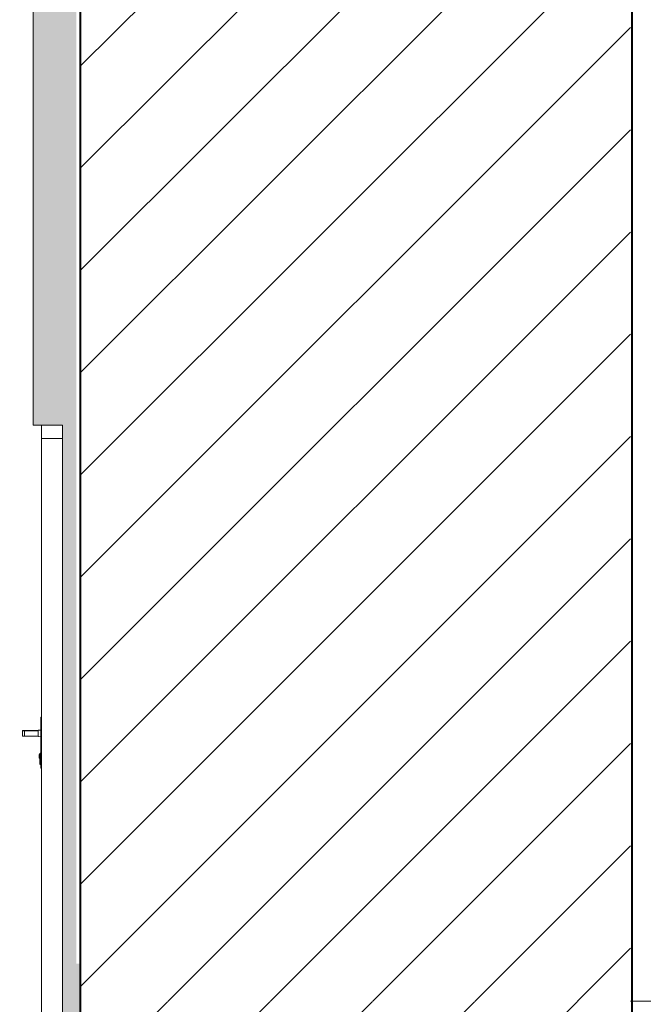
# Model space of a CAD drawing. Header units: millimetres. Extents: x 16408 to 39505, y -6861 to 26364.
# Tile 32 of 85: x 26171 to 28498, y -15 to 3660. Entities that reach past the tile are written whole.
import ezdxf

# ---------------------------------------------------------------- set-up
doc = ezdxf.new("R2010")
doc.units = ezdxf.units.MM
doc.header["$MEASUREMENT"] = 0
doc.linetypes.add('Wipeout_Contour', pattern=[1000, 0, -1000])
for name, color, linetype, lineweight in [('0_Nr_pióra__1', 7, 'Continuous', 13), ('inw_schody zewnętrzne_Nr_pióra__1', 7, 'Continuous', 13), ('inw_schody zewnętrzne_Nr_pióra__27', 7, 'Continuous', 40), ('inw_schody zewnętrzne_Nr_pióra__3', 7, 'Continuous', 13), ('inw_schody zewnętrzne_Nr_pióra__87', 7, 'Continuous', 13)]:
    doc.layers.add(name, color=color, linetype=linetype, lineweight=lineweight)
doc.layers.add('0_Nr_pióra__102', color=7, linetype='Continuous', lineweight=5, true_color=0xcccccc)
doc.layers.add('inw_schody zewnętrzne', color=7, linetype='Continuous')
pattern_1 = [(45, (0, 0), (-190.9188, 190.9188), [])]

msp = doc.modelspace()

# ---------------------------------------------------------------- hatches: boundary and pattern name
at = {"layer": '0_Nr_pióra__102', "linetype": 'Continuous', "lineweight": 5, "true_color": 0xcccccc}
h = msp.add_hatch(dxfattribs=at)
h.set_pattern_fill('Cegła___wiązanie_pospoli_00', color=254, style=0, pattern_type=2)
h.set_pattern_definition([(0, (26308.72, 8906.43), (0, 67), []), (90, (26308.72, 8906.43), (-201, 0), [67, -67]), (90, (26409.22, 8973.43), (-201, 0), [67, -201, 67, -67]), (90, (26358.97, 9107.43), (-100.5, 0), [67, -335])])
h.paths.add_polyline_path([(26220.5, 15466.4), (26397, 15466.4), (26397.5, -253.6), (26332.3, -253.6), (26331.6, 2146.4), (26221.8, 2146.4)])

# ---------------------------------------------------------------- linework, layer by layer
at = {"layer": 'inw_schody zewnętrzne_Nr_pióra__87', "color": 7, "linetype": 'Continuous', "lineweight": 13}
msp.add_line((26221.8, 2146.4), (26221.8, 3836.4), dxfattribs=at)

# ---------------------------------------------------------------- wipeouts: each hides what was drawn before it
at = {"color": 254, "linetype": 'Wipeout_Contour', "lineweight": 0, "ltscale": 104815.844439}
msp.add_wipeout([(26188.9, 986.4), (26188.9, 987.8), (26181.9, 987.8), (26181.9, 986.4)], dxfattribs=at).dxf.layer = 'inw_schody zewnętrzne'
at = {"color": 254, "linetype": 'Wipeout_Contour', "lineweight": 0, "ltscale": 227356.527665}
msp.add_wipeout([(32531.8, -2863.6), (28390.9, -2863.6), (28390.9, -6373.6), (32595.9, -6373.6), (35375.9, -6373.6), (35375.9, 136.4), (32531.8, 136.4)], dxfattribs=at).dxf.layer = 'inw_schody zewnętrzne'

# ---------------------------------------------------------------- next in the draw order: wipeouts: each hides what was drawn before it
at = {"color": 254, "linetype": 'Wipeout_Contour', "lineweight": 0, "ltscale": 106114.659306}
msp.add_wipeout([(26382.1, 136.4), (26397.5, 136.4), (26397.5, 3836.4), (26382.1, 3836.4)], dxfattribs=at).dxf.layer = 'inw_schody zewnętrzne'
at = {"color": 254, "linetype": 'Wipeout_Contour', "lineweight": 0, "ltscale": 105336.546812}
msp.add_wipeout([(26252.9, 136.4), (26331.6, 136.4), (26331.6, 2096.4), (26252.9, 2096.4)], dxfattribs=at).dxf.layer = 'inw_schody zewnętrzne'
at = {"color": 254, "linetype": 'Wipeout_Contour', "lineweight": 0, "ltscale": 104816.221832}
msp.add_wipeout([(26188.9, 987.8), (26188.9, 991.4), (26181.9, 991.4), (26181.9, 987.8)], dxfattribs=at).dxf.layer = 'inw_schody zewnętrzne'

# ---------------------------------------------------------------- next in the draw order: wipeouts: each hides what was drawn before it
at = {"color": 254, "linetype": 'Wipeout_Contour', "lineweight": 0, "ltscale": 105510.780217}
msp.add_wipeout([(26331.6, 2146.4), (26252.9, 2146.4), (26252.9, 2096.4), (26331.6, 2096.4)], dxfattribs=at).dxf.layer = 'inw_schody zewnętrzne'
at = {"color": 254, "linetype": 'Wipeout_Contour', "lineweight": 0, "ltscale": 105076.535324}
msp.add_wipeout([(26252.9, 866.4), (26252.9, 1056.4), (26249.9, 1056.4), (26249.9, 866.4)], dxfattribs=at).dxf.layer = 'inw_schody zewnętrzne'
at = {"color": 254, "linetype": 'Wipeout_Contour', "lineweight": 0, "ltscale": 104816.877592}
msp.add_wipeout([(26188.9, 991.4), (26188.9, 996.4), (26181.9, 996.4), (26181.9, 991.4)], dxfattribs=at).dxf.layer = 'inw_schody zewnętrzne'
at = {"color": 254, "linetype": 'Wipeout_Contour', "lineweight": 0, "ltscale": 163501.268357}
msp.add_wipeout([(28455.2, -6373.6), (28455.2, 136.4), (26397.5, 136.4), (26397.5, -253.6), (26160.9, -250.6), (26160.9, -6373.6)], dxfattribs=at).dxf.layer = 'inw_schody zewnętrzne'

# ---------------------------------------------------------------- next in the draw order: hatches: boundary and pattern name
at = {"layer": 'inw_schody zewnętrzne_Nr_pióra__1', "linetype": 'Continuous', "lineweight": 13}
h = msp.add_hatch(dxfattribs=at)
h.set_pattern_fill('Bloczki_ceramiczne_0004', style=0, pattern_type=2)
h.set_pattern_definition(pattern_1)
h.paths.add_polyline_path([(28455.2, -6373.6), (28455.2, 136.4), (26397.5, 136.4), (26397.5, -253.6), (26160.9, -250.6), (26160.9, -6373.6)])

# ---------------------------------------------------------------- next in the draw order: linework, layer by layer
at = {"layer": 'inw_schody zewnętrzne_Nr_pióra__3', "color": 7, "linetype": 'Continuous', "lineweight": 13}
for p, q in [((26252.9, 2096.4), (26252.9, 2146.4)), ((26252.9, 2146.4), (26331.6, 2146.4)), ((26252.9, 2096.4), (26331.6, 2096.4)), ((26252.9, 1056.4), (26249.9, 1056.4))]:
    msp.add_line(p, q, dxfattribs=at)
at = {"layer": 'inw_schody zewnętrzne_Nr_pióra__87', "color": 7, "linetype": 'Continuous', "lineweight": 13}
for p, q in [((26235.2, 2146.4), (26221.8, 2146.4)), ((26235.2, 2146.4), (26252.9, 2146.4)), ((26331.6, 2146.4), (26331.6, -253.6))]:
    msp.add_line(p, q, dxfattribs=at)

# ---------------------------------------------------------------- next in the draw order: wipeouts: each hides what was drawn before it
at = {"color": 254, "linetype": 'Wipeout_Contour', "lineweight": 0, "ltscale": 104817.638101}
msp.add_wipeout([(26188.9, 996.4), (26188.9, 1001.4), (26181.9, 1001.4), (26181.9, 996.4)], dxfattribs=at).dxf.layer = 'inw_schody zewnętrzne'
at = {"color": 254, "linetype": 'Wipeout_Contour', "lineweight": 0, "ltscale": 105053.327611}
msp.add_wipeout([(26239.9, 986), (26239.9, 984.4), (26249.9, 983.4), (26249.9, 985.2)], dxfattribs=at).dxf.layer = 'inw_schody zewnętrzne'
at = {"color": 254, "linetype": 'Wipeout_Contour', "lineweight": 0, "ltscale": 105050.688858}
msp.add_wipeout([(26245.9, 884.1), (26245.9, 881.4), (26249.9, 879.4), (26249.9, 882.4)], dxfattribs=at).dxf.layer = 'inw_schody zewnętrzne'

# ---------------------------------------------------------------- next in the draw order: wipeouts: each hides what was drawn before it
at = {"color": 254, "linetype": 'Wipeout_Contour', "lineweight": 0, "ltscale": 276737.492974}
msp.add_wipeout([(26397.5, -3.6), (27074.7, -3.6), (27670.7, -3.6), (28110, -3.6), (28450.8, -3.6), (28450.8, 3836.4), (28110, 3836.4), (27670.7, 3836.4), (27074.7, 3836.4), (26397.5, 3836.4)], dxfattribs=at).dxf.layer = 'inw_schody zewnętrzne'
at = {"color": 254, "linetype": 'Wipeout_Contour', "lineweight": 0, "ltscale": 104818.299581}
msp.add_wipeout([(26188.9, 1001.4), (26188.9, 1005.1), (26181.9, 1005.1), (26181.9, 1001.4)], dxfattribs=at).dxf.layer = 'inw_schody zewnętrzne'
at = {"color": 254, "linetype": 'Wipeout_Contour', "lineweight": 0, "ltscale": 105053.798076}
msp.add_wipeout([(26239.9, 990.4), (26239.9, 986), (26249.9, 985.2), (26249.9, 989.9)], dxfattribs=at).dxf.layer = 'inw_schody zewnętrzne'
at = {"color": 254, "linetype": 'Wipeout_Contour', "lineweight": 0, "ltscale": 105051.397832}
msp.add_wipeout([(26245.9, 891.4), (26245.9, 884.1), (26249.9, 882.4), (26249.9, 890.4)], dxfattribs=at).dxf.layer = 'inw_schody zewnętrzne'

# ---------------------------------------------------------------- next in the draw order: hatches: boundary and pattern name
at = {"layer": 'inw_schody zewnętrzne_Nr_pióra__1', "linetype": 'Continuous', "lineweight": 13}
h = msp.add_hatch(dxfattribs=at)
h.set_pattern_fill('Bloczki_ceramiczne_0004', style=0, pattern_type=2)
h.set_pattern_definition(pattern_1)
h.paths.add_polyline_path([(26397.5, -3.6), (27074.7, -3.6), (27670.7, -3.6), (28110, -3.6), (28450.8, -3.6), (28450.8, 3836.4), (28110, 3836.4), (27670.7, 3836.4), (27074.7, 3836.4), (26397.5, 3836.4)])

# ---------------------------------------------------------------- next in the draw order: linework, layer by layer
at = {"layer": '0_Nr_pióra__1', "color": 7, "linetype": 'Continuous', "lineweight": 13}
msp.add_line((30540, -3.6), (28450.8, -3.6), dxfattribs=at)
at = {"layer": 'inw_schody zewnętrzne_Nr_pióra__27', "color": 7, "linetype": 'Continuous', "lineweight": 40}
for p, q in [((26397.5, 3836.4), (26397.5, -253.6)), ((28455.2, 3836.4), (28455.2, -3.6)), ((28455.2, 136.4), (28455.2, -2863.6))]:
    msp.add_line(p, q, dxfattribs=at)
at = {"layer": 'inw_schody zewnętrzne_Nr_pióra__3', "color": 7, "linetype": 'Continuous', "lineweight": 13}
msp.add_line((26252.9, 866.4), (26249.9, 866.4), dxfattribs=at)

# ---------------------------------------------------------------- next in the draw order: wipeouts: each hides what was drawn before it
at = {"color": 254, "linetype": 'Wipeout_Contour', "lineweight": 0, "ltscale": 104818.682697}
msp.add_wipeout([(26188.9, 1005.1), (26188.9, 1006.4), (26181.9, 1006.4), (26181.9, 1005.1)], dxfattribs=at).dxf.layer = 'inw_schody zewnętrzne'
at = {"color": 254, "linetype": 'Wipeout_Contour', "lineweight": 0, "ltscale": 105054.615308}
msp.add_wipeout([(26239.9, 996.4), (26239.9, 990.4), (26249.9, 989.9), (26249.9, 996.4)], dxfattribs=at).dxf.layer = 'inw_schody zewnętrzne'
at = {"color": 254, "linetype": 'Wipeout_Contour', "lineweight": 0, "ltscale": 105052.634014}
msp.add_wipeout([(26245.9, 901.4), (26245.9, 891.4), (26249.9, 890.4), (26249.9, 901.4)], dxfattribs=at).dxf.layer = 'inw_schody zewnętrzne'

# ---------------------------------------------------------------- next in the draw order: linework, layer by layer
at = {"layer": 'inw_schody zewnętrzne_Nr_pióra__3', "color": 7, "linetype": 'Continuous', "lineweight": 13}
msp.add_line((26245.9, 881.4), (26249.9, 879.4), dxfattribs=at)

# ---------------------------------------------------------------- next in the draw order: wipeouts: each hides what was drawn before it
at = {"color": 254, "linetype": 'Wipeout_Contour', "lineweight": 0, "ltscale": 105055.557948}
msp.add_wipeout([(26239.9, 1002.4), (26239.9, 996.4), (26249.9, 996.4), (26249.9, 1002.9)], dxfattribs=at).dxf.layer = 'inw_schody zewnętrzne'
at = {"color": 254, "linetype": 'Wipeout_Contour', "lineweight": 0, "ltscale": 105054.069324}
msp.add_wipeout([(26245.9, 911.4), (26245.9, 901.4), (26249.9, 901.4), (26249.9, 912.4)], dxfattribs=at).dxf.layer = 'inw_schody zewnętrzne'

# ---------------------------------------------------------------- next in the draw order: wipeouts: each hides what was drawn before it
at = {"color": 254, "linetype": 'Wipeout_Contour', "lineweight": 0, "ltscale": 105056.38408}
msp.add_wipeout([(26239.9, 1006.8), (26239.9, 1002.4), (26249.9, 1002.9), (26249.9, 1007.7)], dxfattribs=at).dxf.layer = 'inw_schody zewnętrzne'
at = {"color": 254, "linetype": 'Wipeout_Contour', "lineweight": 0, "ltscale": 105055.330671}
msp.add_wipeout([(26245.9, 918.8), (26245.9, 911.4), (26249.9, 912.4), (26249.9, 920.5)], dxfattribs=at).dxf.layer = 'inw_schody zewnętrzne'

# ---------------------------------------------------------------- next in the draw order: wipeouts: each hides what was drawn before it
at = {"color": 254, "linetype": 'Wipeout_Contour', "lineweight": 0, "ltscale": 105056.863476}
msp.add_wipeout([(26239.9, 1008.4), (26239.9, 1006.8), (26249.9, 1007.7), (26249.9, 1009.4)], dxfattribs=at).dxf.layer = 'inw_schody zewnętrzne'
at = {"color": 254, "linetype": 'Wipeout_Contour', "lineweight": 0, "ltscale": 104931.762204}
msp.add_wipeout([(26239.9, 986.4), (26239.9, 987.8), (26188.9, 987.8), (26188.9, 986.4)], dxfattribs=at).dxf.layer = 'inw_schody zewnętrzne'
at = {"color": 254, "linetype": 'Wipeout_Contour', "lineweight": 0, "ltscale": 105056.06487}
msp.add_wipeout([(26245.9, 921.4), (26245.9, 918.8), (26249.9, 920.5), (26249.9, 923.4)], dxfattribs=at).dxf.layer = 'inw_schody zewnętrzne'

# ---------------------------------------------------------------- next in the draw order: wipeouts: each hides what was drawn before it
at = {"color": 254, "linetype": 'Wipeout_Contour', "lineweight": 0, "ltscale": 104932.13918}
msp.add_wipeout([(26239.9, 987.8), (26239.9, 991.4), (26188.9, 991.4), (26188.9, 987.8)], dxfattribs=at).dxf.layer = 'inw_schody zewnętrzne'
at = {"color": 254, "linetype": 'Wipeout_Contour', "lineweight": 0, "ltscale": 105041.715262}
msp.add_wipeout([(26243.9, 905.5), (26243.9, 903.4), (26245.9, 902.4), (26245.9, 904.8)], dxfattribs=at).dxf.layer = 'inw_schody zewnętrzne'

# ---------------------------------------------------------------- next in the draw order: linework, layer by layer
at = {"layer": 'inw_schody zewnętrzne_Nr_pióra__3', "color": 7, "linetype": 'Continuous', "lineweight": 13}
msp.add_line((26245.9, 881.4), (26245.9, 884.1), dxfattribs=at)

# ---------------------------------------------------------------- next in the draw order: wipeouts: each hides what was drawn before it
at = {"color": 254, "linetype": 'Wipeout_Contour', "lineweight": 0, "ltscale": 104932.794216}
msp.add_wipeout([(26239.9, 991.4), (26239.9, 996.4), (26188.9, 996.4), (26188.9, 991.4)], dxfattribs=at).dxf.layer = 'inw_schody zewnętrzne'
at = {"color": 254, "linetype": 'Wipeout_Contour', "lineweight": 0, "ltscale": 105042.234163}
msp.add_wipeout([(26243.9, 910.4), (26243.9, 905.5), (26245.9, 904.8), (26245.9, 910.4)], dxfattribs=at).dxf.layer = 'inw_schody zewnętrzne'

# ---------------------------------------------------------------- next in the draw order: linework, layer by layer
at = {"layer": 'inw_schody zewnętrzne_Nr_pióra__3', "color": 7, "linetype": 'Continuous', "lineweight": 13}
msp.add_line((26245.9, 884.1), (26245.9, 891.4), dxfattribs=at)

# ---------------------------------------------------------------- next in the draw order: wipeouts: each hides what was drawn before it
at = {"color": 254, "linetype": 'Wipeout_Contour', "lineweight": 0, "ltscale": 104933.553885}
msp.add_wipeout([(26239.9, 996.4), (26239.9, 1001.4), (26188.9, 1001.4), (26188.9, 996.4)], dxfattribs=at).dxf.layer = 'inw_schody zewnętrzne'
at = {"color": 254, "linetype": 'Wipeout_Contour', "lineweight": 0, "ltscale": 105042.960935}
msp.add_wipeout([(26243.9, 915.4), (26243.9, 910.4), (26245.9, 910.4), (26245.9, 916.1)], dxfattribs=at).dxf.layer = 'inw_schody zewnętrzne'

# ---------------------------------------------------------------- next in the draw order: wipeouts: each hides what was drawn before it
at = {"color": 254, "linetype": 'Wipeout_Contour', "lineweight": 0, "ltscale": 104934.214634}
msp.add_wipeout([(26239.9, 1001.4), (26239.9, 1005.1), (26188.9, 1005.1), (26188.9, 1001.4)], dxfattribs=at).dxf.layer = 'inw_schody zewnętrzne'
at = {"color": 254, "linetype": 'Wipeout_Contour', "lineweight": 0, "ltscale": 105043.484111}
msp.add_wipeout([(26243.9, 917.4), (26243.9, 915.4), (26245.9, 916.1), (26245.9, 918.4)], dxfattribs=at).dxf.layer = 'inw_schody zewnętrzne'

# ---------------------------------------------------------------- next in the draw order: linework, layer by layer
at = {"layer": 'inw_schody zewnętrzne_Nr_pióra__3', "color": 7, "linetype": 'Continuous', "lineweight": 13}
for p, q in [((26188.9, 986.4), (26181.9, 986.4)), ((26239.9, 986.4), (26188.9, 986.4)), ((26239.9, 984.4), (26239.9, 986)), ((26239.9, 984.4), (26249.9, 983.4)), ((26245.9, 921.4), (26249.9, 923.4)), ((26245.9, 918.8), (26245.9, 921.4)), ((26243.9, 917.4), (26245.9, 918.4)), ((26243.9, 915.4), (26243.9, 917.4)), ((26243.9, 910.4), (26243.9, 915.4)), ((26243.9, 905.5), (26243.9, 910.4)), ((26243.9, 903.4), (26243.9, 905.5)), ((26243.9, 903.4), (26245.9, 902.4)), ((26245.9, 911.4), (26245.9, 918.8)), ((26245.9, 901.4), (26245.9, 911.4)), ((26245.9, 891.4), (26245.9, 901.4))]:
    msp.add_line(p, q, dxfattribs=at)

# ---------------------------------------------------------------- next in the draw order: wipeouts: each hides what was drawn before it
at = {"color": 254, "linetype": 'Wipeout_Contour', "lineweight": 0, "ltscale": 104934.597327}
msp.add_wipeout([(26239.9, 1005.1), (26239.9, 1006.4), (26188.9, 1006.4), (26188.9, 1005.1)], dxfattribs=at).dxf.layer = 'inw_schody zewnętrzne'

# ---------------------------------------------------------------- next in the draw order: linework, layer by layer
at = {"layer": 'inw_schody zewnętrzne_Nr_pióra__3', "color": 7, "linetype": 'Continuous', "lineweight": 13}
for p, q in [((26252.9, -253.6), (26252.9, 2096.4)), ((26249.9, 866.4), (26249.9, 1056.4)), ((26181.9, 1005.1), (26181.9, 1006.4)), ((26188.9, 1006.4), (26181.9, 1006.4)), ((26181.9, 1001.4), (26181.9, 1005.1)), ((26181.9, 996.4), (26181.9, 1001.4)), ((26181.9, 991.4), (26181.9, 996.4)), ((26188.9, 1005.1), (26188.9, 1006.4)), ((26239.9, 1006.4), (26188.9, 1006.4)), ((26188.9, 1001.4), (26188.9, 1005.1)), ((26188.9, 996.4), (26188.9, 1001.4)), ((26188.9, 991.4), (26188.9, 996.4)), ((26239.9, 1008.4), (26249.9, 1009.4)), ((26239.9, 1006.8), (26239.9, 1008.4)), ((26239.9, 1002.4), (26239.9, 1006.8)), ((26239.9, 996.4), (26239.9, 1002.4)), ((26239.9, 990.4), (26239.9, 996.4)), ((26181.9, 987.8), (26181.9, 991.4)), ((26181.9, 986.4), (26181.9, 987.8)), ((26188.9, 987.8), (26188.9, 991.4)), ((26188.9, 986.4), (26188.9, 987.8)), ((26239.9, 986), (26239.9, 990.4))]:
    msp.add_line(p, q, dxfattribs=at)

doc.saveas('drawing.dxf')
